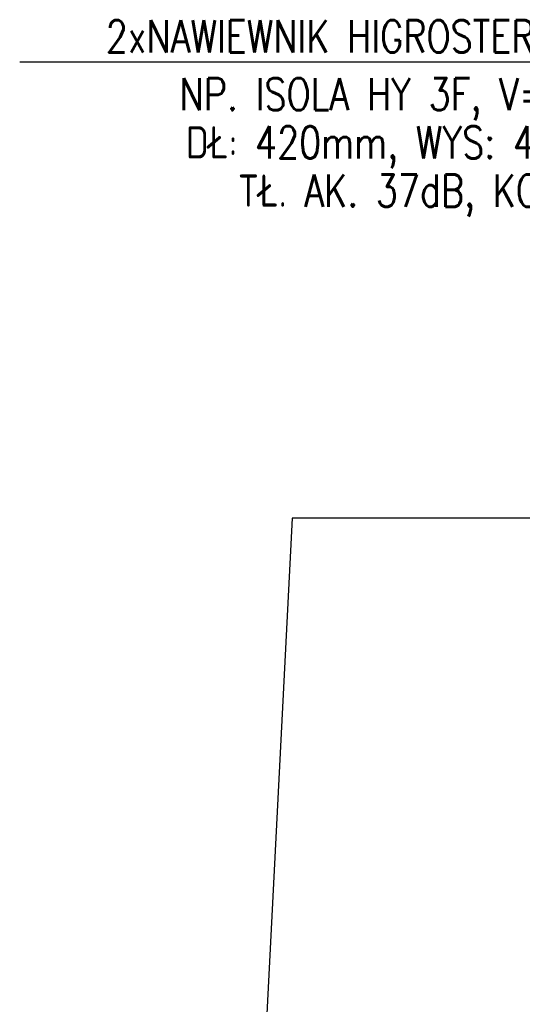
# Model space of a CAD drawing. Header units: centimetres. Extents: x -1062 to 5388, y 1642 to 2943.
# Tile 16 of 90: x -963 to -807, y 2624 to 2930. Entities that reach past the tile are written whole.
import ezdxf
from ezdxf.enums import TextEntityAlignment as Align

# ---------------------------------------------------------------- set-up
doc = ezdxf.new("R2010")
doc.units = ezdxf.units.CM
for name, color, linetype in [('M-LDR', 5, 'Continuous'), ('M-XREF', 252, 'Continuous'), ('XREF$0$Ściany-2', 8, 'Continuous')]:
    doc.layers.add(name, color=color, linetype=linetype)
doc.layers.add('M-TEXT-n', color=5, linetype='Continuous', lineweight=9)
doc.styles.add('RomanS', font='romans.shx')

# ---------------------------------------------------------------- blocks, each defined once
blk = doc.blocks.new('XREF')
at = {"layer": 'XREF$0$Ściany-2'}
for p, q in [((-878.38, 2775.08), (-915.87, 2044.08)), ((-772.22, 2775.08), (-878.38, 2775.08))]:
    blk.add_line(p, q, dxfattribs=at)

msp = doc.modelspace()

# ---------------------------------------------------------------- linework, layer by layer
at = {"layer": 'M-LDR'}
msp.add_line((-653.17, 2916.99), (-963.17, 2916.99), dxfattribs=at)

# ---------------------------------------------------------------- block references
at = {"layer": 'M-XREF'}
msp.add_blockref('XREF', (0, 0), dxfattribs=at)

# ---------------------------------------------------------------- texts
at = {"layer": 'M-TEXT-n', "style": 'RomanS', "width": 0.8}
for s, p in [('2xNAWIEWNIK HIGROSTEROWALNY, AKUSTYCZNY ', (-808.17, 2919.99)), ('NP. ISOLA HY 3F, V=30m3/h @10Pa, ', (-808.17, 2901.99)), ('DŁ: 420mm, WYS: 45mm, GŁĘ: 40mm', (-808.17, 2886.99)), ('TŁ. AK. 37dB, KOLOR JAK OKNO', (-808.17, 2871.99))]:
    msp.add_text(s, height=10, dxfattribs=at).set_placement(p, align=Align.CENTER)

doc.saveas('drawing.dxf')
